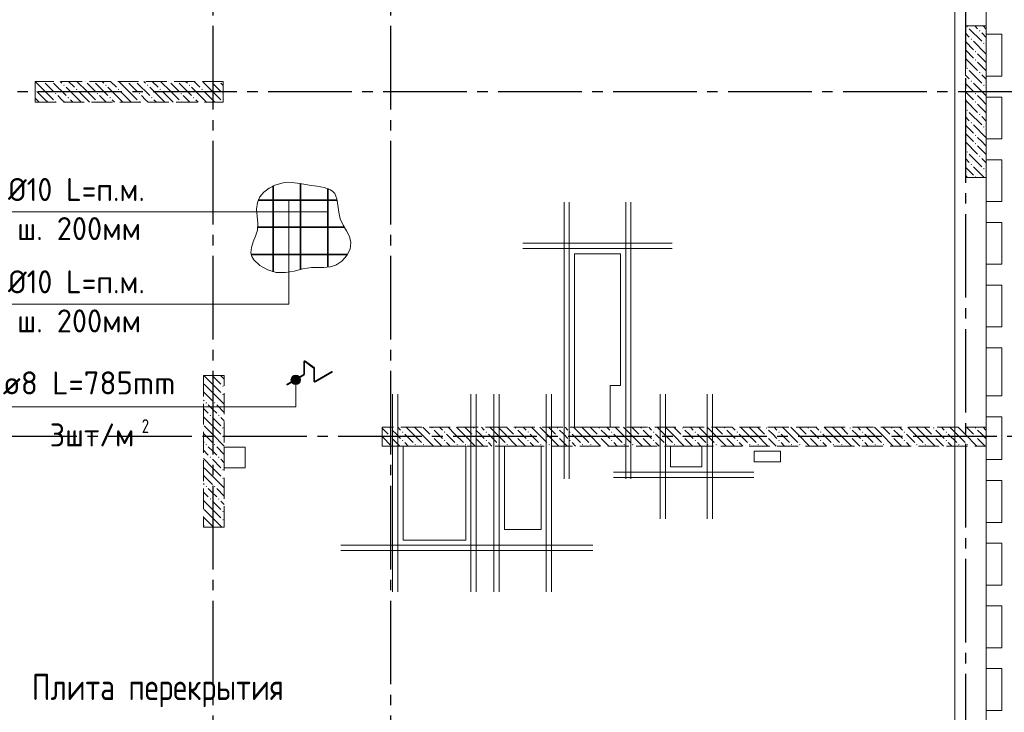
# Model space of a CAD drawing. Header units: millimetres. Extents: x 0 to 32559, y 0 to 42000.
# Tile 12 of 14: x 12776 to 22196, y 29832 to 36460. Entities that reach past the tile are written whole.
import ezdxf

# ---------------------------------------------------------------- set-up
doc = ezdxf.new("R2010")
doc.units = ezdxf.units.MM
doc.linetypes.add('______2', pattern=[270, 200, -70])
doc.linetypes.add('______5', pattern=[1100, 800, -100, 100, -100])
for name, color, linetype, lineweight in [('Standard', 7, 'Continuous', 25), ('ЖБ Пилон', 180, 'Continuous', 25), ('Обрамление проемов стержнями', 7, 'Continuous', 25), ('Общий01', 7, 'Continuous', 13), ('Оси', 40, '______5', 18), ('Позиционная метка линия выноска', 7, 'Continuous', 13), ('Позиционная метка номер позиции', 7, 'Continuous', 13), ('Примечания', 7, 'Continuous', 25), ('Фиксатор', 7, 'Continuous', 25)]:
    doc.layers.add(name, color=color, linetype=linetype, lineweight=lineweight)
doc.layers.add('ЖБ Перекрытие верхний уровень', color=7, linetype='Continuous', lineweight=25, true_color=0xe0e0ff)
doc.layers.add('ЖБ Стена верхний уровень', color=7, linetype='Continuous', lineweight=25, true_color=0x006e00)
doc.styles.add('GOST 2.304-81', font='txt')
doc.styles.add('ISOCPEUR', font='txt')

msp = doc.modelspace()

# ---------------------------------------------------------------- hatches: boundary and pattern name
at = {"layer": 'ЖБ Пилон', "linetype": 'Continuous', "lineweight": 18, "transparency": 33554687}
for points in [[(21834.5, 36393.1), (21840.9, 36399.6), (21847.4, 36393.1), (21840.9, 36386.6)], [(21874.5, 36273.1), (21881, 36279.6), (21887.5, 36273.1), (21881, 36266.6)], [(21954.4, 36353.1), (21960.9, 36359.6), (21967.4, 36353.1), (21960.9, 36346.6)], [(21994.5, 36233.1), (22001, 36239.6), (22007.5, 36233.1), (22001, 36226.6)], [(21914.5, 36153.1), (21921, 36159.6), (21927.4, 36153.1), (21921, 36146.6)], [(21914.5, 36073.1), (21921, 36079.6), (21927.4, 36073.1), (21921, 36066.6)], [(21834.5, 35993.1), (21840.9, 35999.6), (21847.4, 35993.1), (21840.9, 35986.6)], [(21954.4, 35953.1), (21960.9, 35959.6), (21967.4, 35953.1), (21960.9, 35946.6)], [(13004.3, 35870), (13001, 35866.6), (12997.6, 35870)], [(13084.3, 35870), (13081, 35866.6), (13077.6, 35870)], [(13194.5, 35833.1), (13201, 35839.6), (13207.5, 35833.1), (13201, 35826.6)], [(13314.5, 35793.1), (13321, 35799.6), (13327.5, 35793.1), (13321, 35786.6)], [(13404.3, 35870), (13401, 35866.6), (13397.6, 35870)], [(13484.3, 35870), (13481, 35866.6), (13477.6, 35870)], [(13594.5, 35833.1), (13601, 35839.6), (13607.5, 35833.1), (13601, 35826.6)], [(13714.5, 35793.1), (13721, 35799.6), (13727.5, 35793.1), (13721, 35786.6)], [(13804.3, 35870), (13801, 35866.6), (13797.6, 35870)], [(13884.3, 35870), (13881, 35866.6), (13877.6, 35870)], [(13994.5, 35833.1), (14001, 35839.6), (14007.5, 35833.1), (14001, 35826.6)], [(14114.5, 35793.1), (14121, 35799.6), (14127.5, 35793.1), (14121, 35786.6)], [(14204.3, 35870), (14201, 35866.6), (14197.6, 35870)], [(14284.3, 35870), (14281, 35866.6), (14277.6, 35870)], [(14394.5, 35833.1), (14401, 35839.6), (14407.5, 35833.1), (14401, 35826.6)], [(14514.5, 35793.1), (14521, 35799.6), (14527.5, 35793.1), (14521, 35786.6)], [(14604.3, 35870), (14601, 35866.6), (14597.6, 35870)], [(14684.3, 35870), (14681, 35866.6), (14677.6, 35870)], [(21874.5, 35873.1), (21881, 35879.6), (21887.5, 35873.1), (21881, 35866.6)], [(21994.5, 35833.1), (22001, 35839.6), (22007.5, 35833.1), (22001, 35826.6)], [(12924, 35796.6), (12927.5, 35793.1), (12924, 35789.7)], [(13114.5, 35753.1), (13121, 35759.6), (13127.5, 35753.1), (13121, 35746.6)], [(13234.5, 35713.1), (13241, 35719.6), (13247.4, 35713.1), (13241, 35706.6)], [(13514.5, 35753.1), (13521, 35759.6), (13527.5, 35753.1), (13521, 35746.6)], [(13634.5, 35713.1), (13641, 35719.6), (13647.4, 35713.1), (13641, 35706.6)], [(13914.5, 35753.1), (13921, 35759.6), (13927.5, 35753.1), (13921, 35746.6)], [(14034.5, 35713.1), (14041, 35719.6), (14047.4, 35713.1), (14041, 35706.6)], [(14314.5, 35753.1), (14321, 35759.6), (14327.5, 35753.1), (14321, 35746.6)], [(14434.5, 35713.1), (14441, 35719.6), (14447.4, 35713.1), (14441, 35706.6)], [(14714.5, 35753.1), (14721, 35759.6), (14724, 35756.6), (14724, 35749.7), (14721, 35746.6)], [(21914.5, 35753.1), (21921, 35759.6), (21927.4, 35753.1), (21921, 35746.6)], [(13114.5, 35673.1), (13121, 35679.6), (13127.5, 35673.1), (13124.3, 35670), (13117.6, 35670)], [(13514.5, 35673.1), (13521, 35679.6), (13527.5, 35673.1), (13524.3, 35670), (13517.6, 35670)], [(13914.5, 35673.1), (13921, 35679.6), (13927.5, 35673.1), (13924.3, 35670), (13917.6, 35670)], [(14314.5, 35673.1), (14321, 35679.6), (14327.5, 35673.1), (14324.3, 35670), (14317.6, 35670)], [(14714.5, 35673.1), (14721, 35679.6), (14724, 35676.6), (14724, 35670), (14717.6, 35670)], [(21914.5, 35673.1), (21921, 35679.6), (21927.4, 35673.1), (21921, 35666.6)], [(21834.5, 35593.1), (21840.9, 35599.6), (21847.4, 35593.1), (21840.9, 35586.6)], [(21954.4, 35553.1), (21960.9, 35559.6), (21967.4, 35553.1), (21960.9, 35546.6)], [(21874.5, 35473.1), (21881, 35479.6), (21887.5, 35473.1), (21881, 35466.6)], [(21994.5, 35433.1), (22001, 35439.6), (22007.5, 35433.1), (22001, 35426.6)], [(21914.5, 35353.1), (21921, 35359.6), (21927.4, 35353.1), (21921, 35346.6)], [(21914.5, 35273.1), (21921, 35279.6), (21927.4, 35273.1), (21921, 35266.6)], [(21834.5, 35193.1), (21840.9, 35199.6), (21847.4, 35193.1), (21840.9, 35186.6)], [(21954.4, 35153.1), (21960.9, 35159.6), (21967.4, 35153.1), (21960.9, 35146.6)], [(21874.5, 35073.1), (21881, 35079.6), (21887.5, 35073.1), (21881, 35066.6)], [(21914.5, 34953.1), (21921, 34959.6), (21927.4, 34953.1), (21924.3, 34950), (21917.6, 34950)], [(21994.5, 35033.1), (22001, 35039.6), (22007.5, 35033.1), (22001, 35026.6)], [(14714.5, 32953.1), (14721, 32959.6), (14727.5, 32953.1), (14721, 32946.6)], [(14714.5, 32873.1), (14721, 32879.6), (14727.5, 32873.1), (14721, 32866.6)], [(14554.4, 32793.1), (14560.9, 32799.6), (14567.4, 32793.1), (14560.9, 32786.6)], [(14634.5, 32793.1), (14640.9, 32799.6), (14647.4, 32793.1), (14640.9, 32786.6)], [(14594.5, 32673.1), (14601, 32679.6), (14607.5, 32673.1), (14601, 32666.6)], [(14674.5, 32673.1), (14681, 32679.6), (14687.5, 32673.1), (14681, 32666.6)], [(14714.5, 32553.1), (14721, 32559.6), (14727.5, 32553.1), (14721, 32546.6)], [(14714.5, 32473.1), (14721, 32479.6), (14727.5, 32473.1), (14721, 32466.6)], [(14554.4, 32393.1), (14560.9, 32399.6), (14567.4, 32393.1), (14560.9, 32386.6)], [(14634.5, 32393.1), (14640.9, 32399.6), (14647.4, 32393.1), (14640.9, 32386.6)], [(14594.5, 32273.1), (14601, 32279.6), (14607.5, 32273.1), (14601, 32266.6)], [(14674.5, 32273.1), (14681, 32279.6), (14687.5, 32273.1), (14681, 32266.6)], [(14714.5, 32153.1), (14721, 32159.6), (14727.5, 32153.1), (14721, 32146.6)], [(14714.5, 32073.1), (14721, 32079.6), (14727.5, 32073.1), (14721, 32066.6)], [(14554.4, 31993.1), (14560.9, 31999.6), (14567.4, 31993.1), (14560.9, 31986.6)], [(14634.5, 31993.1), (14640.9, 31999.6), (14647.4, 31993.1), (14640.9, 31986.6)], [(14594.5, 31873.1), (14601, 31879.6), (14607.5, 31873.1), (14601, 31866.6)], [(14674.5, 31873.1), (14681, 31879.6), (14687.5, 31873.1), (14681, 31866.6)], [(14714.5, 31753.1), (14721, 31759.6), (14727.5, 31753.1), (14721, 31746.6)], [(14714.5, 31673.1), (14721, 31679.6), (14727.5, 31673.1), (14721, 31666.6)]]:
    msp.add_hatch(color=7, dxfattribs=at).paths.add_polyline_path(points, flags=16)
at = {"layer": 'ЖБ Стена верхний уровень', "linetype": 'Continuous', "lineweight": 18, "transparency": 33554687}
for points in [[(16314.5, 32553.1), (16321, 32559.6), (16327.5, 32553.1), (16321, 32546.6)], [(16434.5, 32513.1), (16440.9, 32519.6), (16447.4, 32513.1), (16440.9, 32506.6)], [(16714.5, 32553.1), (16721, 32559.6), (16727.5, 32553.1), (16721, 32546.6)], [(16834.5, 32513.1), (16840.9, 32519.6), (16847.4, 32513.1), (16840.9, 32506.6)], [(17114.5, 32553.1), (17121, 32559.6), (17127.5, 32553.1), (17121, 32546.6)], [(17234.5, 32513.1), (17240.9, 32519.6), (17247.4, 32513.1), (17240.9, 32506.6)], [(17514.5, 32553.1), (17521, 32559.6), (17527.5, 32553.1), (17521, 32546.6)], [(17634.5, 32513.1), (17640.9, 32519.6), (17647.4, 32513.1), (17640.9, 32506.6)], [(17914.5, 32553.1), (17921, 32559.6), (17927.5, 32553.1), (17921, 32546.6)], [(18034.5, 32513.1), (18040.9, 32519.6), (18047.4, 32513.1), (18040.9, 32506.6)], [(18314.5, 32553.1), (18321, 32559.6), (18327.5, 32553.1), (18321, 32546.6)], [(18434.5, 32513.1), (18440.9, 32519.6), (18447.4, 32513.1), (18440.9, 32506.6)], [(18714.5, 32553.1), (18721, 32559.6), (18727.4, 32553.1), (18721, 32546.6)], [(18834.5, 32513.1), (18840.9, 32519.6), (18847.4, 32513.1), (18840.9, 32506.6)], [(19114.5, 32553.1), (19121, 32559.6), (19127.4, 32553.1), (19121, 32546.6)], [(19234.5, 32513.1), (19240.9, 32519.6), (19247.4, 32513.1), (19240.9, 32506.6)], [(19514.5, 32553.1), (19521, 32559.6), (19527.4, 32553.1), (19521, 32546.6)], [(19634.5, 32513.1), (19640.9, 32519.6), (19647.4, 32513.1), (19640.9, 32506.6)], [(19914.5, 32553.1), (19921, 32559.6), (19927.4, 32553.1), (19921, 32546.6)], [(20034.5, 32513.1), (20040.9, 32519.6), (20047.4, 32513.1), (20040.9, 32506.6)], [(20314.5, 32553.1), (20321, 32559.6), (20327.4, 32553.1), (20321, 32546.6)], [(20434.5, 32513.1), (20440.9, 32519.6), (20447.4, 32513.1), (20440.9, 32506.6)], [(20714.5, 32553.1), (20721, 32559.6), (20727.4, 32553.1), (20721, 32546.6)], [(20834.5, 32513.1), (20840.9, 32519.6), (20847.4, 32513.1), (20840.9, 32506.6)], [(21114.5, 32553.1), (21121, 32559.6), (21127.4, 32553.1), (21121, 32546.6)], [(21234.5, 32513.1), (21240.9, 32519.6), (21247.4, 32513.1), (21240.9, 32506.6)], [(21514.5, 32553.1), (21521, 32559.6), (21527.4, 32553.1), (21521, 32546.6)], [(21634.5, 32513.1), (21640.9, 32519.6), (21647.4, 32513.1), (21640.9, 32506.6)], [(21914.5, 32553.1), (21921, 32559.6), (21927.4, 32553.1), (21921, 32546.6)], [(16314.5, 32473.1), (16321, 32479.6), (16327.5, 32473.1), (16321, 32466.6)], [(16434.5, 32433.1), (16440.9, 32439.6), (16447.4, 32433.1), (16440.9, 32426.6)], [(16714.5, 32473.1), (16721, 32479.6), (16727.5, 32473.1), (16721, 32466.6)], [(16834.5, 32433.1), (16840.9, 32439.6), (16847.4, 32433.1), (16840.9, 32426.6)], [(17114.5, 32473.1), (17121, 32479.6), (17127.5, 32473.1), (17121, 32466.6)], [(17234.5, 32433.1), (17240.9, 32439.6), (17247.4, 32433.1), (17240.9, 32426.6)], [(17514.5, 32473.1), (17521, 32479.6), (17527.5, 32473.1), (17521, 32466.6)], [(17634.5, 32433.1), (17640.9, 32439.6), (17647.4, 32433.1), (17640.9, 32426.6)], [(17914.5, 32473.1), (17921, 32479.6), (17927.5, 32473.1), (17921, 32466.6)], [(18034.5, 32433.1), (18040.9, 32439.6), (18047.4, 32433.1), (18040.9, 32426.6)], [(18314.5, 32473.1), (18321, 32479.6), (18327.5, 32473.1), (18321, 32466.6)], [(18434.5, 32433.1), (18440.9, 32439.6), (18447.4, 32433.1), (18440.9, 32426.6)], [(18714.5, 32473.1), (18721, 32479.6), (18727.4, 32473.1), (18721, 32466.6)], [(18834.5, 32433.1), (18840.9, 32439.6), (18847.4, 32433.1), (18840.9, 32426.6)], [(19114.5, 32473.1), (19121, 32479.6), (19127.4, 32473.1), (19121, 32466.6)], [(19234.5, 32433.1), (19240.9, 32439.6), (19247.4, 32433.1), (19240.9, 32426.6)], [(19514.5, 32473.1), (19521, 32479.6), (19527.4, 32473.1), (19521, 32466.6)], [(19634.5, 32433.1), (19640.9, 32439.6), (19647.4, 32433.1), (19640.9, 32426.6)], [(19914.5, 32473.1), (19921, 32479.6), (19927.4, 32473.1), (19921, 32466.6)], [(20034.5, 32433.1), (20040.9, 32439.6), (20047.4, 32433.1), (20040.9, 32426.6)], [(20314.5, 32473.1), (20321, 32479.6), (20327.4, 32473.1), (20321, 32466.6)], [(20434.5, 32433.1), (20440.9, 32439.6), (20447.4, 32433.1), (20440.9, 32426.6)], [(20714.5, 32473.1), (20721, 32479.6), (20727.4, 32473.1), (20721, 32466.6)], [(20834.5, 32433.1), (20840.9, 32439.6), (20847.4, 32433.1), (20840.9, 32426.6)], [(21114.5, 32473.1), (21121, 32479.6), (21127.4, 32473.1), (21121, 32466.6)], [(21234.5, 32433.1), (21240.9, 32439.6), (21247.4, 32433.1), (21240.9, 32426.6)], [(21514.5, 32473.1), (21521, 32479.6), (21527.4, 32473.1), (21521, 32466.6)], [(21634.5, 32433.1), (21640.9, 32439.6), (21647.4, 32433.1), (21640.9, 32426.6)], [(21914.5, 32473.1), (21921, 32479.6), (21927.4, 32473.1), (21921, 32466.6)], [(16244, 32396.6), (16247.4, 32393.1), (16244, 32389.7)], [(16554.4, 32393.1), (16560.9, 32399.6), (16567.4, 32393.1), (16560.9, 32386.6)], [(16634.5, 32393.1), (16640.9, 32399.6), (16647.4, 32393.1), (16640.9, 32386.6)], [(16954.4, 32393.1), (16960.9, 32399.6), (16967.4, 32393.1), (16960.9, 32386.6)], [(17034.5, 32393.1), (17040.9, 32399.6), (17047.4, 32393.1), (17040.9, 32386.6)], [(17354.4, 32393.1), (17360.9, 32399.6), (17367.4, 32393.1), (17360.9, 32386.6)], [(17434.5, 32393.1), (17440.9, 32399.6), (17447.4, 32393.1), (17440.9, 32386.6)], [(17754.4, 32393.1), (17760.9, 32399.6), (17767.4, 32393.1), (17760.9, 32386.6)], [(17834.5, 32393.1), (17840.9, 32399.6), (17847.4, 32393.1), (17840.9, 32386.6)], [(18154.4, 32393.1), (18160.9, 32399.6), (18167.4, 32393.1), (18160.9, 32386.6)], [(18234.5, 32393.1), (18240.9, 32399.6), (18247.4, 32393.1), (18240.9, 32386.6)], [(18554.4, 32393.1), (18560.9, 32399.6), (18567.4, 32393.1), (18560.9, 32386.6)], [(18634.5, 32393.1), (18640.9, 32399.6), (18647.4, 32393.1), (18640.9, 32386.6)], [(18954.4, 32393.1), (18960.9, 32399.6), (18967.4, 32393.1), (18960.9, 32386.6)], [(19034.5, 32393.1), (19040.9, 32399.6), (19047.4, 32393.1), (19040.9, 32386.6)], [(19354.4, 32393.1), (19360.9, 32399.6), (19367.4, 32393.1), (19360.9, 32386.6)], [(19434.5, 32393.1), (19440.9, 32399.6), (19447.4, 32393.1), (19440.9, 32386.6)], [(19754.4, 32393.1), (19760.9, 32399.6), (19767.4, 32393.1), (19760.9, 32386.6)], [(19834.5, 32393.1), (19840.9, 32399.6), (19847.4, 32393.1), (19840.9, 32386.6)], [(20154.4, 32393.1), (20160.9, 32399.6), (20167.4, 32393.1), (20160.9, 32386.6)], [(20234.5, 32393.1), (20240.9, 32399.6), (20247.4, 32393.1), (20240.9, 32386.6)], [(20554.4, 32393.1), (20560.9, 32399.6), (20567.4, 32393.1), (20560.9, 32386.6)], [(20634.5, 32393.1), (20640.9, 32399.6), (20647.4, 32393.1), (20640.9, 32386.6)], [(20954.4, 32393.1), (20960.9, 32399.6), (20967.4, 32393.1), (20960.9, 32386.6)], [(21034.5, 32393.1), (21040.9, 32399.6), (21047.4, 32393.1), (21040.9, 32386.6)], [(21354.4, 32393.1), (21360.9, 32399.6), (21367.4, 32393.1), (21360.9, 32386.6)], [(21434.5, 32393.1), (21440.9, 32399.6), (21447.4, 32393.1), (21440.9, 32386.6)], [(21754.4, 32393.1), (21760.9, 32399.6), (21767.4, 32393.1), (21760.9, 32386.6)], [(21834.5, 32393.1), (21840.9, 32399.6), (21847.4, 32393.1), (21840.9, 32386.6)]]:
    msp.add_hatch(color=7, dxfattribs=at).paths.add_polyline_path(points, flags=16)
at = {"layer": 'Позиционная метка номер позиции', "linetype": 'Continuous', "lineweight": 13, "transparency": 33554687}
for points in [[(15455.5, 33035.4), (15378.1, 33035.4), (15371.8, 33012.9)], [(15455.5, 33035.4), (15371.8, 33012.9), (15461.8, 33012.9)], [(15461.8, 33012.9), (15371.8, 33012.9), (15378.1, 32990.4)], [(15439.3, 33051.6), (15394.3, 33051.6), (15378.1, 33035.4)], [(15439.3, 33051.6), (15378.1, 33035.4), (15455.5, 33035.4)], [(15461.8, 33012.9), (15378.1, 32990.4), (15455.5, 32990.4)], [(15455.5, 32990.4), (15378.1, 32990.4), (15394.3, 32974.2)], [(15394.3, 33051.6), (15439.3, 33051.6), (15416.8, 33057.9)], [(15455.5, 32990.4), (15394.3, 32974.2), (15439.3, 32974.2)], [(15439.3, 32974.2), (15394.3, 32974.2), (15416.8, 32967.9)]]:
    msp.add_hatch(color=7, dxfattribs=at).paths.add_polyline_path(points)

# ---------------------------------------------------------------- linework, layer by layer
at = {"layer": 'Standard', "color": 7, "linetype": 'Continuous', "lineweight": 13, "transparency": 33554687}
msp.add_lwpolyline([(7674, 17930), (22024, 17930), (22024, 39170), (7674, 39170), (7674, 17930)], dxfattribs=at)
at = {"layer": 'ЖБ Перекрытие верхний уровень', "color": 7, "linetype": 'Continuous', "lineweight": 18, "transparency": 33554687}
for p, q in [((22024, 35920), (22024, 36320)), ((22024, 36320), (22174, 36320)), ((22174, 36320), (22174, 35920)), ((22174, 35920), (22024, 35920)), ((22024, 35320), (22024, 35720)), ((22024, 35720), (22174, 35720)), ((22174, 35720), (22174, 35320)), ((22174, 35320), (22024, 35320)), ((22024, 34720), (22024, 35120)), ((22024, 35120), (22174, 35120)), ((22174, 35120), (22174, 34720)), ((22174, 34720), (22024, 34720)), ((22024, 34120), (22024, 34520)), ((22024, 34520), (22174, 34520)), ((22174, 34520), (22174, 34120)), ((18524, 34219.8), (18084, 34219.8)), ((18084, 34219.8), (18084, 32959.8)), ((18524, 32959.8), (18524, 34219.8)), ((22174, 34120), (22024, 34120)), ((22024, 33520), (22024, 33920)), ((22024, 33920), (22174, 33920)), ((22174, 33920), (22174, 33520)), ((22174, 33520), (22024, 33520)), ((22024, 33320), (22174, 33320)), ((22024, 32860), (22024, 33320)), ((22174, 33320), (22174, 32860)), ((18084, 32959.8), (18084, 32559.8)), ((18424, 32959.8), (18524, 32959.8)), ((18424, 32559.8), (18424, 32959.8)), ((22174, 32860), (22024, 32860)), ((22024, 32660), (22174, 32660)), ((22024, 32560), (22024, 32660)), ((22174, 32660), (22174, 32250)), ((18084, 32559.8), (18424, 32559.8)), ((22024, 32250), (22024, 32560)), ((14934, 32370), (14734, 32370)), ((14734, 32370), (14734, 32170)), ((14934, 32170), (14934, 32370)), ((17044, 32380), (16444, 32380)), ((16444, 32380), (16444, 31480)), ((17044, 31480), (17044, 32380)), ((17764, 32380), (17414, 32380)), ((17414, 32380), (17414, 31580)), ((17764, 31580), (17764, 32380)), ((19304, 32380), (19004, 32380)), ((19004, 32380), (19004, 32180)), ((19304, 32180), (19304, 32380)), ((20054, 32330), (19804, 32330)), ((19804, 32330), (19804, 32230)), ((20054, 32230), (20054, 32330)), ((19804, 32230), (20054, 32230)), ((22174, 32250), (22024, 32250)), ((14734, 32170), (14934, 32170)), ((19004, 32180), (19304, 32180)), ((22024, 32050), (22174, 32050)), ((22024, 31650), (22024, 32050)), ((22174, 32050), (22174, 31650)), ((17414, 31580), (17764, 31580)), ((22174, 31650), (22024, 31650)), ((16444, 31480), (17044, 31480)), ((22024, 31050), (22024, 31450)), ((22024, 31450), (22174, 31450)), ((22174, 31450), (22174, 31050)), ((22174, 31050), (22024, 31050)), ((22024, 30450), (22024, 30850)), ((22024, 30850), (22174, 30850)), ((22174, 30850), (22174, 30450)), ((22174, 30450), (22024, 30450)), ((22024, 29850), (22024, 30250)), ((22024, 30250), (22174, 30250)), ((22174, 30250), (22174, 29850)), ((22174, 29850), (22024, 29850))]:
    msp.add_line(p, q, dxfattribs=at)
at = {"layer": 'ЖБ Пилон', "color": 253, "linetype": '______2', "lineweight": 13, "true_color": 0xa0a0a0, "transparency": 33554687}
for p, q in [((22024, 36400), (21824, 36400)), ((21824, 36400), (21824, 34950)), ((22024, 34950), (22024, 36400)), ((14724, 35870), (12924, 35870)), ((12924, 35870), (12924, 35670)), ((14724, 35670), (14724, 35870)), ((12924, 35670), (14724, 35670)), ((21824, 34950), (22024, 34950)), ((14534, 33055), (14534, 31605)), ((14734, 33055), (14534, 33055)), ((14734, 31605), (14734, 33055)), ((14534, 31605), (14734, 31605))]:
    msp.add_line(p, q, dxfattribs=at)
at = {"layer": 'ЖБ Пилон', "color": 9, "linetype": 'Continuous', "lineweight": 18, "true_color": 0xc7c7c7, "transparency": 33554687}
for p, q in [((21860.9, 36373.1), (21981, 36253.1)), ((21914.1, 36400), (21940.9, 36373.1)), ((21994.1, 36400), (22024, 36370.1)), ((21860.9, 36293.1), (21824, 36330.1)), ((21981, 36333.1), (22024, 36290.1)), ((21824, 36250.1), (21901, 36173.1)), ((21901, 36253.1), (22021, 36133.1)), ((22024, 36210.1), (22021, 36213.1)), ((21824, 36170.1), (21901, 36093.1)), ((21824, 36090.1), (21940.9, 35973.1)), ((21981, 36093.1), (21940.9, 36133.1)), ((22021, 36053.1), (21981, 36093.1)), ((21940.9, 36053.1), (22024, 35970.1)), ((21860.9, 35893.1), (21824, 35930.1)), ((21860.9, 35973.1), (21981, 35853.1)), ((21981, 35933.1), (22024, 35890.1)), ((13021, 35773.1), (12924.1, 35870)), ((13021, 35853.1), (13101, 35773.1)), ((13101, 35853.1), (13221, 35733.1)), ((13164.1, 35870), (13181, 35853.1)), ((13341, 35693.1), (13221, 35813.1)), ((13244.1, 35870), (13301, 35813.1)), ((13421, 35773.1), (13324.1, 35870)), ((13421, 35853.1), (13501, 35773.1)), ((13501, 35853.1), (13621, 35733.1)), ((13564.1, 35870), (13581, 35853.1)), ((13741, 35693.1), (13621, 35813.1)), ((13644.1, 35870), (13701, 35813.1)), ((13821, 35773.1), (13724.1, 35870)), ((13821, 35853.1), (13901, 35773.1)), ((13901, 35853.1), (14021, 35733.1)), ((13964.1, 35870), (13981, 35853.1)), ((14141, 35693.1), (14021, 35813.1)), ((14044.1, 35870), (14101, 35813.1)), ((14221, 35773.1), (14124.1, 35870)), ((14221, 35853.1), (14301, 35773.1)), ((14301, 35853.1), (14421, 35733.1)), ((14364.1, 35870), (14381, 35853.1)), ((14541, 35693.1), (14421, 35813.1)), ((14444.1, 35870), (14501, 35813.1)), ((14621, 35773.1), (14524.1, 35870)), ((14621, 35853.1), (14701, 35773.1)), ((14701, 35853.1), (14724, 35830.1)), ((21824, 35850.1), (21901, 35773.1)), ((21901, 35853.1), (22021, 35733.1)), ((22024, 35810.1), (22021, 35813.1)), ((12941, 35693.1), (12924, 35710.1)), ((12941, 35773.1), (13021, 35693.1)), ((13021, 35773.1), (13101, 35693.1)), ((13181, 35693.1), (13141, 35733.1)), ((13341, 35773.1), (13421, 35693.1)), ((13421, 35773.1), (13501, 35693.1)), ((13581, 35693.1), (13541, 35733.1)), ((13741, 35773.1), (13821, 35693.1)), ((13821, 35773.1), (13901, 35693.1)), ((13981, 35693.1), (13941, 35733.1)), ((14141, 35773.1), (14221, 35693.1)), ((14221, 35773.1), (14301, 35693.1)), ((14381, 35693.1), (14341, 35733.1)), ((14541, 35773.1), (14621, 35693.1)), ((14621, 35773.1), (14701, 35693.1)), ((21824, 35770.1), (21901, 35693.1)), ((21981, 35693.1), (21940.9, 35733.1)), ((12941, 35693.1), (12964.1, 35670)), ((13021, 35693.1), (13044.1, 35670)), ((13204.1, 35670), (13181, 35693.1)), ((13260.9, 35693.1), (13284.1, 35670)), ((13341, 35693.1), (13364.1, 35670)), ((13421, 35693.1), (13444.1, 35670)), ((13604.1, 35670), (13581, 35693.1)), ((13660.9, 35693.1), (13684.1, 35670)), ((13741, 35693.1), (13764.1, 35670)), ((13821, 35693.1), (13844.1, 35670)), ((14004.1, 35670), (13981, 35693.1)), ((14060.9, 35693.1), (14084.1, 35670)), ((14141, 35693.1), (14164.1, 35670)), ((14221, 35693.1), (14244.1, 35670)), ((14404.1, 35670), (14381, 35693.1)), ((14460.9, 35693.1), (14484.1, 35670)), ((14541, 35693.1), (14564.1, 35670)), ((14621, 35693.1), (14644.1, 35670)), ((21824, 35690.1), (21940.9, 35573.1)), ((21940.9, 35653.1), (22024, 35570.1)), ((22021, 35653.1), (21981, 35693.1)), ((21860.9, 35493.1), (21824, 35530.1)), ((21860.9, 35573.1), (21981, 35453.1)), ((21981, 35533.1), (22024, 35490.1)), ((21824, 35450.1), (21901, 35373.1)), ((21901, 35453.1), (22021, 35333.1)), ((21824, 35370.1), (21901, 35293.1)), ((21981, 35293.1), (21940.9, 35333.1)), ((22024, 35410.1), (22021, 35413.1)), ((21824, 35290.1), (21940.9, 35173.1)), ((21940.9, 35253.1), (22024, 35170.1)), ((22021, 35253.1), (21981, 35293.1)), ((21860.9, 35173.1), (21981, 35053.1)), ((21860.9, 35093.1), (21824, 35130.1)), ((21824, 35050.1), (21901, 34973.1)), ((21901, 35053.1), (22004.1, 34950)), ((21981, 35133.1), (22024, 35090.1)), ((21824, 34970.1), (21844.1, 34950)), ((22024, 35010.1), (22021, 35013.1)), ((14621, 32973.1), (14539.1, 33055)), ((14540.9, 32973.1), (14621, 32893.1)), ((14621, 33053.1), (14701, 32973.1)), ((14621, 32973.1), (14701, 32893.1)), ((14701, 33053.1), (14734, 33020.1)), ((14540.9, 32893.1), (14534, 32900.1)), ((14540.9, 32893.1), (14621, 32813.1)), ((14621, 32893.1), (14734, 32780.1)), ((14534, 32820.1), (14540.9, 32813.1)), ((14534, 32740.1), (14581, 32693.1)), ((14621, 32733.1), (14581, 32773.1)), ((14660.9, 32693.1), (14621, 32733.1)), ((14660.9, 32773.1), (14734, 32700.1)), ((14621, 32573.1), (14534, 32660.1)), ((14621, 32653.1), (14701, 32573.1)), ((14701, 32653.1), (14734, 32620.1)), ((14540.9, 32493.1), (14534, 32500.1)), ((14540.9, 32573.1), (14621, 32493.1)), ((14621, 32573.1), (14701, 32493.1)), ((14534, 32420.1), (14540.9, 32413.1)), ((14540.9, 32493.1), (14621, 32413.1)), ((14621, 32493.1), (14734, 32380.1)), ((14534, 32340.1), (14581, 32293.1)), ((14621, 32333.1), (14581, 32373.1)), ((14660.9, 32293.1), (14621, 32333.1)), ((14660.9, 32373.1), (14734, 32300.1)), ((14621, 32173.1), (14534, 32260.1)), ((14621, 32253.1), (14701, 32173.1)), ((14701, 32253.1), (14734, 32220.1)), ((14540.9, 32173.1), (14621, 32093.1)), ((14621, 32173.1), (14701, 32093.1)), ((14540.9, 32093.1), (14534, 32100.1)), ((14540.9, 32093.1), (14621, 32013.1)), ((14621, 32093.1), (14734, 31980.1)), ((14534, 32020.1), (14540.9, 32013.1)), ((14534, 31940.1), (14581, 31893.1)), ((14621, 31933.1), (14581, 31973.1)), ((14660.9, 31973.1), (14734, 31900.1)), ((14621, 31773.1), (14534, 31860.1)), ((14660.9, 31893.1), (14621, 31933.1)), ((14621, 31853.1), (14701, 31773.1)), ((14701, 31853.1), (14734, 31820.1)), ((14540.9, 31773.1), (14621, 31693.1)), ((14621, 31773.1), (14701, 31693.1)), ((14540.9, 31693.1), (14534, 31700.1)), ((14540.9, 31693.1), (14621, 31613.1)), ((14621, 31693.1), (14709.1, 31605)), ((14534, 31620.1), (14540.9, 31613.1))]:
    msp.add_line(p, q, dxfattribs=at)
at = {"layer": 'ЖБ Стена верхний уровень', "color": 251, "linetype": '______2', "lineweight": 13, "true_color": 0x656565, "transparency": 33554687}
for p, q in [((22024, 32560), (16244, 32560)), ((16244, 32560), (16244, 32380)), ((22024, 32380), (22024, 32560)), ((16244, 32380), (22024, 32380))]:
    msp.add_line(p, q, dxfattribs=at)
at = {"layer": 'ЖБ Стена верхний уровень', "color": 9, "linetype": 'Continuous', "lineweight": 18, "true_color": 0xc7c7c7, "transparency": 33554687}
for p, q in [((16244, 32550.1), (16301, 32493.1)), ((16381, 32493.1), (16340.9, 32533.1)), ((16394.1, 32560), (16421, 32533.1)), ((16540.9, 32493.1), (16474.1, 32560)), ((16554.1, 32560), (16621, 32493.1)), ((16634.1, 32560), (16701, 32493.1)), ((16781, 32493.1), (16740.9, 32533.1)), ((16794.1, 32560), (16821, 32533.1)), ((16940.9, 32493.1), (16874.1, 32560)), ((16954.1, 32560), (17021, 32493.1)), ((17034.1, 32560), (17101, 32493.1)), ((17181, 32493.1), (17140.9, 32533.1)), ((17194.1, 32560), (17221, 32533.1)), ((17340.9, 32493.1), (17274.1, 32560)), ((17354.1, 32560), (17421, 32493.1)), ((17434.1, 32560), (17501, 32493.1)), ((17581, 32493.1), (17540.9, 32533.1)), ((17594.1, 32560), (17621, 32533.1)), ((17740.9, 32493.1), (17674.1, 32560)), ((17754.1, 32560), (17821, 32493.1)), ((17834.1, 32560), (17901, 32493.1)), ((17981, 32493.1), (17940.9, 32533.1)), ((17994.1, 32560), (18021, 32533.1)), ((18140.9, 32493.1), (18074.1, 32560)), ((18154.1, 32560), (18221, 32493.1)), ((18234.1, 32560), (18301, 32493.1)), ((18381, 32493.1), (18340.9, 32533.1)), ((18394.1, 32560), (18421, 32533.1)), ((18540.9, 32493.1), (18474.1, 32560)), ((18554.1, 32560), (18621, 32493.1)), ((18634.1, 32560), (18701, 32493.1)), ((18781, 32493.1), (18740.9, 32533.1)), ((18794.1, 32560), (18821, 32533.1)), ((18940.9, 32493.1), (18874.1, 32560)), ((18954.1, 32560), (19021, 32493.1)), ((19034.1, 32560), (19101, 32493.1)), ((19181, 32493.1), (19140.9, 32533.1)), ((19194.1, 32560), (19221, 32533.1)), ((19340.9, 32493.1), (19274.1, 32560)), ((19354.1, 32560), (19421, 32493.1)), ((19434.1, 32560), (19501, 32493.1)), ((19581, 32493.1), (19540.9, 32533.1)), ((19594.1, 32560), (19621, 32533.1)), ((19740.9, 32493.1), (19674.1, 32560)), ((19754.1, 32560), (19821, 32493.1)), ((19834.1, 32560), (19901, 32493.1)), ((19981, 32493.1), (19940.9, 32533.1)), ((19994.1, 32560), (20021, 32533.1)), ((20140.9, 32493.1), (20074.1, 32560)), ((20154.1, 32560), (20221, 32493.1)), ((20234.1, 32560), (20301, 32493.1)), ((20381, 32493.1), (20340.9, 32533.1)), ((20394.1, 32560), (20421, 32533.1)), ((20540.9, 32493.1), (20474.1, 32560)), ((20554.1, 32560), (20621, 32493.1)), ((20634.1, 32560), (20701, 32493.1)), ((20781, 32493.1), (20740.9, 32533.1)), ((20794.1, 32560), (20821, 32533.1)), ((20940.9, 32493.1), (20874.1, 32560)), ((20954.1, 32560), (21021, 32493.1)), ((21034.1, 32560), (21101, 32493.1)), ((21181, 32493.1), (21140.9, 32533.1)), ((21194.1, 32560), (21221, 32533.1)), ((21340.9, 32493.1), (21274.1, 32560)), ((21354.1, 32560), (21421, 32493.1)), ((21434.1, 32560), (21501, 32493.1)), ((21581, 32493.1), (21540.9, 32533.1)), ((21594.1, 32560), (21621, 32533.1)), ((21740.9, 32493.1), (21674.1, 32560)), ((21754.1, 32560), (21821, 32493.1)), ((21834.1, 32560), (21901, 32493.1)), ((21981, 32493.1), (21940.9, 32533.1)), ((21994.1, 32560), (22021, 32533.1)), ((16244, 32470.1), (16334.1, 32380)), ((16340.9, 32453.1), (16414.1, 32380)), ((16421, 32453.1), (16381, 32493.1)), ((16460.9, 32493.1), (16540.9, 32413.1)), ((16460.9, 32413.1), (16494.1, 32380)), ((16540.9, 32493.1), (16621, 32413.1)), ((16621, 32493.1), (16734.1, 32380)), ((16740.9, 32453.1), (16814.1, 32380)), ((16821, 32453.1), (16781, 32493.1)), ((16860.9, 32493.1), (16940.9, 32413.1)), ((16860.9, 32413.1), (16894.1, 32380)), ((16940.9, 32493.1), (17021, 32413.1)), ((17021, 32493.1), (17134.1, 32380)), ((17140.9, 32453.1), (17214.1, 32380)), ((17221, 32453.1), (17181, 32493.1)), ((17260.9, 32493.1), (17340.9, 32413.1)), ((17260.9, 32413.1), (17294.1, 32380)), ((17340.9, 32493.1), (17421, 32413.1)), ((17421, 32493.1), (17534.1, 32380)), ((17540.9, 32453.1), (17614.1, 32380)), ((17621, 32453.1), (17581, 32493.1)), ((17660.9, 32493.1), (17740.9, 32413.1)), ((17660.9, 32413.1), (17694.1, 32380)), ((17740.9, 32493.1), (17821, 32413.1)), ((17821, 32493.1), (17934.1, 32380)), ((17940.9, 32453.1), (18014.1, 32380)), ((18021, 32453.1), (17981, 32493.1)), ((18060.9, 32493.1), (18140.9, 32413.1)), ((18060.9, 32413.1), (18094.1, 32380)), ((18140.9, 32493.1), (18221, 32413.1)), ((18221, 32493.1), (18334.1, 32380)), ((18340.9, 32453.1), (18414.1, 32380)), ((18421, 32453.1), (18381, 32493.1)), ((18460.9, 32493.1), (18540.9, 32413.1)), ((18460.9, 32413.1), (18494.1, 32380)), ((18540.9, 32493.1), (18621, 32413.1)), ((18621, 32493.1), (18734.1, 32380)), ((18740.9, 32453.1), (18814.1, 32380)), ((18821, 32453.1), (18781, 32493.1)), ((18860.9, 32493.1), (18940.9, 32413.1)), ((18860.9, 32413.1), (18894.1, 32380)), ((18940.9, 32493.1), (19021, 32413.1)), ((19021, 32493.1), (19134.1, 32380)), ((19140.9, 32453.1), (19214.1, 32380)), ((19221, 32453.1), (19181, 32493.1)), ((19260.9, 32493.1), (19340.9, 32413.1)), ((19260.9, 32413.1), (19294.1, 32380)), ((19340.9, 32493.1), (19421, 32413.1)), ((19421, 32493.1), (19534.1, 32380)), ((19540.9, 32453.1), (19614.1, 32380)), ((19621, 32453.1), (19581, 32493.1)), ((19660.9, 32493.1), (19740.9, 32413.1)), ((19660.9, 32413.1), (19694.1, 32380)), ((19740.9, 32493.1), (19821, 32413.1)), ((19821, 32493.1), (19934.1, 32380)), ((19940.9, 32453.1), (20014.1, 32380)), ((20021, 32453.1), (19981, 32493.1)), ((20060.9, 32493.1), (20140.9, 32413.1)), ((20060.9, 32413.1), (20094.1, 32380)), ((20140.9, 32493.1), (20221, 32413.1)), ((20221, 32493.1), (20334.1, 32380)), ((20340.9, 32453.1), (20414.1, 32380)), ((20421, 32453.1), (20381, 32493.1)), ((20460.9, 32493.1), (20540.9, 32413.1)), ((20460.9, 32413.1), (20494.1, 32380)), ((20540.9, 32493.1), (20621, 32413.1)), ((20621, 32493.1), (20734.1, 32380)), ((20740.9, 32453.1), (20814.1, 32380)), ((20821, 32453.1), (20781, 32493.1)), ((20860.9, 32493.1), (20940.9, 32413.1)), ((20860.9, 32413.1), (20894.1, 32380)), ((20940.9, 32493.1), (21021, 32413.1)), ((21021, 32493.1), (21134.1, 32380)), ((21140.9, 32453.1), (21214.1, 32380)), ((21221, 32453.1), (21181, 32493.1)), ((21260.9, 32493.1), (21340.9, 32413.1)), ((21260.9, 32413.1), (21294.1, 32380)), ((21340.9, 32493.1), (21421, 32413.1)), ((21421, 32493.1), (21534.1, 32380)), ((21540.9, 32453.1), (21614.1, 32380)), ((21621, 32453.1), (21581, 32493.1)), ((21660.9, 32493.1), (21740.9, 32413.1)), ((21660.9, 32413.1), (21694.1, 32380)), ((21740.9, 32493.1), (21821, 32413.1)), ((21821, 32493.1), (21934.1, 32380)), ((21940.9, 32453.1), (22014.1, 32380)), ((22021, 32453.1), (21981, 32493.1))]:
    msp.add_line(p, q, dxfattribs=at)
at = {"layer": 'Обрамление проемов стержнями', "color": 7, "linetype": 'Continuous', "lineweight": 18, "transparency": 33554687}
for p, q in [((17984, 32065.3), (17984, 34715)), ((17984, 32065.3), (17984, 34715)), ((18034, 32065.3), (18034, 34715)), ((18034, 32065.3), (18034, 34715)), ((18574, 32065.3), (18574, 34715)), ((18574, 32065.3), (18574, 34715)), ((18624, 32065.3), (18624, 34715)), ((18624, 32065.3), (18624, 34715)), ((17589, 34320), (19019, 34320)), ((17589, 34320), (19019, 34320)), ((17589, 34270), (19019, 34270)), ((17589, 34270), (19019, 34270)), ((16344, 32875), (16344, 30985)), ((16344, 32875), (16344, 30985)), ((16394, 32875), (16394, 30985)), ((16394, 32875), (16394, 30985)), ((17094, 32875), (17094, 30985)), ((17094, 32875), (17094, 30985)), ((17144, 32875), (17144, 30985)), ((17144, 32875), (17144, 30985)), ((17314, 32875), (17314, 30985)), ((17314, 32875), (17314, 30985)), ((17364, 32875), (17364, 30985)), ((17364, 32875), (17364, 30985)), ((17814, 32875), (17814, 30985)), ((17814, 32875), (17814, 30985)), ((17864, 32875), (17864, 30985)), ((17864, 32875), (17864, 30985)), ((18904, 32875), (18904, 31685)), ((18904, 32875), (18904, 31685)), ((18954, 32875), (18954, 31685)), ((18954, 32875), (18954, 31685)), ((19354, 32875), (19354, 31685)), ((19354, 32875), (19354, 31685)), ((19404, 32875), (19404, 31685)), ((19404, 32875), (19404, 31685)), ((19799, 32130), (18459, 32130)), ((19799, 32130), (18459, 32130)), ((19799, 32080), (18459, 32080)), ((19799, 32080), (18459, 32080)), ((18259, 31430), (15849, 31430)), ((18259, 31430), (15849, 31430)), ((18259, 31380), (15849, 31380)), ((18259, 31380), (15849, 31380))]:
    msp.add_line(p, q, dxfattribs=at)
at = {"layer": 'Общий01', "color": 7, "linetype": 'Continuous', "lineweight": 13, "transparency": 33554687}
for p, q in [((15493.2, 33068.4), (15493.2, 33184.3)), ((15500.6, 33068.4), (15500.6, 33184.3)), ((15506.5, 33187.2), (15588.8, 33125)), ((15510.9, 33193.1), (15593.2, 33130.9)), ((15334.8, 32973.2), (15491.4, 33065.2)), ((15590.2, 33003.7), (15590.2, 33122.1)), ((15597.6, 33003.7), (15597.6, 33122.1)), ((15603.1, 33000.5), (15761.3, 33093.5)), ((15606.8, 32994.2), (15765, 33087.2)), ((15338.5, 32966.8), (15495.1, 33058.9))]:
    msp.add_line(p, q, dxfattribs=at)
for centre, radius, start, end in [((15504.3, 33184.3), 11, 52.90778, 180), ((15504.3, 33184.3), 3.67, 52.90778, 180), ((15489.6, 33068.4), 3.67, 300.44704, 0), ((15489.6, 33068.4), 11, 300.44704, 0), ((15586.5, 33122.1), 3.67, 0, 52.90778), ((15586.5, 33122.1), 11, 0, 52.90778), ((15763.2, 33090.4), 3.67, 300.44704, 120.44704), ((15336.7, 32970), 3.67, 120.44704, 300.44704), ((15601.2, 33003.7), 11, 180, 300.44704), ((15601.2, 33003.7), 3.67, 180, 300.44704)]:
    msp.add_arc(centre, radius, start, end, dxfattribs=at)
at = {"layer": 'Оси', "color": 8, "linetype": '______5', "lineweight": -3, "transparency": 33554687}
for p, q in [((21824, 40100), (21824, 15930)), ((14624, 39700), (14624, 15930)), ((16324, 39700), (16324, 15930)), ((22554, 35770), (4600, 35770)), ((24324, 32470), (4600, 32470))]:
    msp.add_line(p, q, dxfattribs=at)
at = {"layer": 'Позиционная метка линия выноска', "color": 251, "linetype": 'Continuous', "lineweight": 13, "true_color": 0x494949, "transparency": 33554687}
msp.add_lwpolyline([(8974, 38870), (14463.8, 38870), (14463.8, 38510), (16083.8, 38510), (16083.8, 38870), (21724, 38870), (21724, 32280), (21724, 24820), (21724, 17980)], dxfattribs=at)
at = {"layer": 'Позиционная метка номер позиции', "color": 7, "linetype": 'Continuous', "lineweight": 35, "transparency": 33554687}
for p, q in [((15201.6, 34870.6), (15201.6, 34048)), ((15462.3, 34891.9), (15462.3, 34069.2)), ((15723, 34843.7), (15723, 34090.5)), ((15059, 34734.2), (15813.9, 34734.2)), ((15054, 34473.5), (15882.6, 34473.5)), ((14991.4, 34212.8), (15913.1, 34212.8))]:
    msp.add_line(p, q, dxfattribs=at)
at = {"layer": 'Позиционная метка номер позиции', "color": 7, "linetype": 'Continuous', "lineweight": 13, "transparency": 33554687}
for p, q in [((12390.8, 34620.2), (15723, 34620.2)), ((15371.8, 33012.9), (15371.8, 33012.9)), ((15416.8, 33057.9), (15416.8, 33057.9)), ((15461.8, 33012.9), (15461.8, 33012.9)), ((15416.8, 32967.9), (15416.8, 32967.9))]:
    msp.add_line(p, q, dxfattribs=at)
at = {"layer": 'Позиционная метка номер позиции', "color": 7, "linetype": '______2', "lineweight": 13, "transparency": 33554687}
msp.add_lwpolyline([(15545, 34877.2), (15461, 34892.2), (15377.8, 34901.1), (15296, 34898.2), (15216.5, 34877.2), (15162, 34848.6), (15113.4, 34809.9), (15074.8, 34763.4), (15050.6, 34711.2), (15042.9, 34647.8), (15047.9, 34581.3), (15054.2, 34513.4), (15050.6, 34445.3), (15033.9, 34388.4), (15011.6, 34332.9), (14993.4, 34279.2), (14988.8, 34227.6), (14997.6, 34194.3), (15015.6, 34162.8), (15073, 34107.2), (15149, 34065.4), (15231.5, 34041.9), (15319.2, 34039.9), (15402.7, 34054.6), (15484.7, 34074.4), (15567.9, 34087.9), (15627.2, 34089.2), (15687, 34088.7), (15745.7, 34093.4), (15802, 34109.9), (15859.5, 34148.1), (15906.5, 34202.3), (15937.2, 34265.2), (15946, 34329.3), (15931.7, 34385.7), (15903.1, 34439.8), (15870.3, 34494.7), (15843.2, 34553.6), (15828.8, 34618.2), (15821.3, 34684), (15811.5, 34745), (15790.2, 34795.3), (15771.8, 34815.5), (15748.5, 34831.7), (15690, 34854.5), (15620.3, 34868.1), (15545, 34877.2)], dxfattribs=at)
at = {"layer": 'Позиционная метка номер позиции', "color": 7, "linetype": 'Continuous', "lineweight": 13, "transparency": 33554687}
for points in [[(12390.8, 33736.8), (15350.8, 33736.8), (15350.8, 34734.2)], [(15416.8, 33012.9), (15416.8, 32756.8), (12530.8, 32756.8)]]:
    msp.add_lwpolyline(points, dxfattribs=at)
msp.add_circle((15416.8, 33012.9), 45, dxfattribs=at)

# ---------------------------------------------------------------- texts
at = {"layer": 'Позиционная метка номер позиции', "color": 7, "linetype": 'Continuous', "lineweight": 25, "transparency": 33554687, "char_height": 220, "attachment_point": 7, "style": 'ISOCPEUR'}
for s, insert, width in [('\\W0.94;Ø10 L=п.м.', (12664, 34724.7), 1488.69), ('\\W0.96;ш. 200мм', (12752, 34350.7), 1315.474), ('\\W0.94;Ø10 L=п.м.', (12664, 33841.3), 1488.69), ('\\W0.96;ш. 200мм', (12752, 33467.4), 1315.474)]:
    msp.add_mtext(s, dxfattribs=dict(at, insert=insert, width=width))
at = {"layer": 'Примечания', "color": 251, "linetype": 'Continuous', "lineweight": 25, "true_color": 0x656565, "transparency": 33554687, "insert": (12893, 29881.5), "char_height": 250, "width": 2505.585, "attachment_point": 7, "style": 'GOST 2.304-81'}
msp.add_mtext('Плита\\~перекрытия', dxfattribs=at)
at = {"layer": 'Фиксатор', "color": 7, "linetype": 'Continuous', "lineweight": 13, "transparency": 33554687, "insert": (12614.8, 32874.2), "char_height": 220, "width": 1888.535, "attachment_point": 7, "style": 'ISOCPEUR'}
msp.add_mtext('\\W0.98;ø8 L=785mm ', dxfattribs=at)
at = {"layer": 'Фиксатор', "color": 7, "linetype": 'Continuous', "lineweight": 25, "transparency": 33554687, "attachment_point": 7, "style": 'ISOCPEUR'}
for s, insert, char_height, width in [('\\W0.95;3шт/м', (13064, 32376.4), 220, 984.303), ('\\W0.78;2', (13944, 32504.7), 132, 143.621)]:
    msp.add_mtext(s, dxfattribs=dict(at, insert=insert, char_height=char_height, width=width))

doc.saveas('drawing.dxf')
